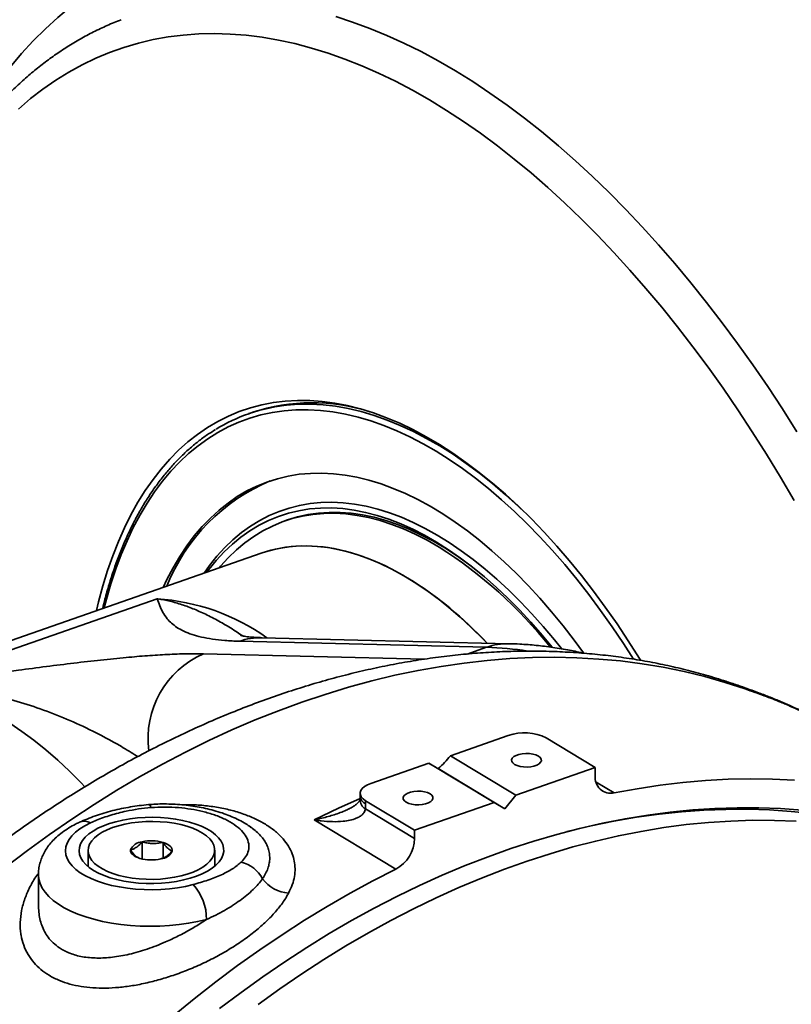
# Model space of a CAD drawing. Header units: millimetres. Extents: x -10540 to 6039, y -7467 to 6433.
# Tile 232 of 236: x 5879 to 5889, y -6873 to -6860. Entities that reach past the tile are written whole.
import ezdxf

# ---------------------------------------------------------------- set-up
doc = ezdxf.new("R2010")
doc.units = ezdxf.units.MM
doc.header["$LTSCALE"] = 8

msp = doc.modelspace()

# ---------------------------------------------------------------- linework, layer by layer
at = {"color": 7, "linetype": 'Continuous', "lineweight": 35}
for p, q in [((5882.281, -6865.366), (5882.233, -6865.382)), ((5882.746, -6866.792), (5882.71, -6866.805)), ((5882.394, -6867.233), (5875.973, -6869.469)), ((5877.66, -6869.005), (5881.015, -6867.837)), ((5885.385, -6868.479), (5882.109, -6868.399)), ((5882.205, -6868.365), (5882.214, -6868.371)), ((5885.682, -6868.432), (5882.406, -6868.352)), ((5885.126, -6868.569), (5885.385, -6868.479)), ((5881.629, -6868.566), (5884.556, -6868.637)), ((5885.673, -6869.649), (5884.906, -6869.916)), ((5886.827, -6870.071), (5886.177, -6869.679)), ((5884.905, -6869.917), (5884.906, -6869.916)), ((5884.906, -6869.916), (5885.773, -6870.438)), ((5884.618, -6870.016), (5883.852, -6870.283)), ((5884.618, -6870.016), (5885.485, -6870.538)), ((5884.618, -6870.016), (5884.619, -6870.016)), ((5884.743, -6870.088), (5885.629, -6870.622)), ((5885.773, -6870.438), (5886.827, -6870.071)), ((5886.827, -6870.18), (5886.827, -6870.071)), ((5886.839, -6870.266), (5887.079, -6870.41)), ((5883.708, -6870.415), (5883.709, -6870.456)), ((5885.629, -6870.622), (5885.773, -6870.438)), ((5883.781, -6870.554), (5883.779, -6870.621)), ((5883.779, -6870.621), (5884.431, -6871.014)), ((5883.781, -6870.513), (5884.431, -6870.905)), ((5883.781, -6870.513), (5883.781, -6870.554)), ((5884.431, -6870.905), (5885.485, -6870.538)), ((5885.485, -6870.538), (5885.629, -6870.622)), ((5884.183, -6871.419), (5883.1, -6870.766)), ((5882.256, -6870.864), (5882.263, -6870.868)), ((5884.431, -6871.014), (5884.431, -6870.905)), ((5880.818, -6871.285), (5880.817, -6871.058)), ((5881.095, -6871.274), (5881.094, -6871.065)), ((5880.1, -6871.175), (5880.101, -6871.388)), ((5880.787, -6871.277), (5880.821, -6871.285)), ((5881.781, -6871.379), (5881.78, -6871.167)), ((5879.442, -6871.499), (5879.444, -6871.919))]:
    msp.add_line(p, q, dxfattribs=at)
at = {"color": 7, "linetype": 'Continuous', "lineweight": 35, "flags": 128}
for points in [[(5878.184, -6862.262), (5878.281, -6862.052), (5878.398, -6861.819), (5878.521, -6861.595), (5878.649, -6861.38), (5878.783, -6861.174), (5878.923, -6860.977), (5879.068, -6860.789), (5879.218, -6860.61), (5879.373, -6860.441), (5879.534, -6860.282), (5879.699, -6860.133), (5879.869, -6859.993), (5880.044, -6859.864), (5880.223, -6859.744), (5880.406, -6859.635), (5880.594, -6859.536), (5880.786, -6859.448), (5880.981, -6859.37), (5881.181, -6859.303), (5881.384, -6859.246), (5881.59, -6859.2)], [(5883.385, -6860.12), (5883.609, -6860.193), (5883.835, -6860.276), (5884.061, -6860.369), (5884.288, -6860.472), (5884.516, -6860.584), (5884.744, -6860.707), (5884.973, -6860.84), (5885.202, -6860.982), (5885.43, -6861.134), (5885.658, -6861.295), (5885.886, -6861.466), (5886.113, -6861.645), (5886.339, -6861.834), (5886.564, -6862.031), (5886.787, -6862.237), (5887.01, -6862.452), (5887.23, -6862.675), (5887.449, -6862.906), (5887.666, -6863.145), (5887.881, -6863.392), (5888.093, -6863.647), (5888.303, -6863.909), (5888.511, -6864.178), (5888.715, -6864.453), (5888.916, -6864.736), (5889.115, -6865.025), (5889.31, -6865.321), (5889.501, -6865.622)], [(5889.465, -6866.533), (5889.283, -6866.224), (5889.098, -6865.921), (5888.909, -6865.624), (5888.717, -6865.332), (5888.521, -6865.047), (5888.322, -6864.768), (5888.121, -6864.496), (5887.916, -6864.231), (5887.709, -6863.973), (5887.499, -6863.723), (5887.287, -6863.48), (5887.072, -6863.245), (5886.856, -6863.018), (5886.638, -6862.799), (5886.419, -6862.588), (5886.198, -6862.386), (5885.976, -6862.193), (5885.752, -6862.009), (5885.528, -6861.833), (5885.304, -6861.667), (5885.079, -6861.51), (5884.853, -6861.363), (5884.628, -6861.225), (5884.402, -6861.097), (5884.177, -6860.978), (5883.953, -6860.87), (5883.729, -6860.771), (5883.506, -6860.683), (5883.283, -6860.605), (5883.063, -6860.537), (5882.843, -6860.479), (5882.625, -6860.431), (5882.409, -6860.394), (5882.195, -6860.368), (5881.983, -6860.351), (5881.774, -6860.345), (5881.567, -6860.35), (5881.362, -6860.365), (5881.161, -6860.39), (5880.962, -6860.426), (5880.767, -6860.472), (5880.575, -6860.529), (5880.386, -6860.595), (5880.202, -6860.672), (5880.021, -6860.76), (5879.843, -6860.857), (5879.671, -6860.964), (5879.502, -6861.081), (5879.338, -6861.208), (5879.178, -6861.345)], [(5880.211, -6867.993), (5880.239, -6867.877), (5880.295, -6867.666), (5880.358, -6867.462), (5880.427, -6867.266), (5880.502, -6867.077), (5880.582, -6866.896), (5880.669, -6866.723), (5880.761, -6866.558), (5880.859, -6866.402), (5880.962, -6866.255), (5881.07, -6866.117), (5881.183, -6865.988), (5881.301, -6865.868), (5881.424, -6865.758), (5881.552, -6865.657), (5881.684, -6865.567), (5881.82, -6865.486), (5881.961, -6865.415), (5882.105, -6865.355), (5882.253, -6865.304), (5882.404, -6865.264), (5882.558, -6865.235), (5882.716, -6865.216), (5882.876, -6865.207), (5883.039, -6865.209), (5883.205, -6865.221), (5883.372, -6865.243), (5883.542, -6865.276), (5883.713, -6865.32), (5883.885, -6865.373), (5884.059, -6865.437), (5884.233, -6865.511), (5884.409, -6865.595), (5884.585, -6865.689), (5884.761, -6865.793), (5884.937, -6865.906), (5885.112, -6866.029), (5885.288, -6866.161), (5885.462, -6866.302), (5885.636, -6866.452), (5885.808, -6866.611), (5885.979, -6866.779), (5886.148, -6866.954), (5886.315, -6867.138), (5886.48, -6867.33), (5886.643, -6867.529), (5886.803, -6867.735), (5886.96, -6867.948), (5887.115, -6868.168), (5887.265, -6868.394), (5887.413, -6868.626), (5887.428, -6868.651)], [(5882.696, -6865.275), (5882.731, -6865.27), (5882.89, -6865.258), (5883.052, -6865.257), (5883.216, -6865.266), (5883.383, -6865.285), (5883.551, -6865.315), (5883.721, -6865.355), (5883.893, -6865.406), (5884.065, -6865.467), (5884.239, -6865.538), (5884.414, -6865.619), (5884.589, -6865.71), (5884.765, -6865.811), (5884.94, -6865.922), (5885.116, -6866.042), (5885.291, -6866.171), (5885.465, -6866.31), (5885.638, -6866.458), (5885.81, -6866.614), (5885.887, -6866.688)], [(5887.333, -6868.637), (5887.2, -6868.43), (5887.051, -6868.207), (5886.898, -6867.99), (5886.741, -6867.781), (5886.583, -6867.578), (5886.421, -6867.382), (5886.257, -6867.194), (5886.092, -6867.014), (5885.924, -6866.842), (5885.754, -6866.678), (5885.584, -6866.523), (5885.412, -6866.376), (5885.239, -6866.239), (5885.065, -6866.11), (5884.891, -6865.991), (5884.717, -6865.881), (5884.543, -6865.781), (5884.369, -6865.69), (5884.196, -6865.61), (5884.023, -6865.539), (5883.852, -6865.479), (5883.681, -6865.429), (5883.513, -6865.389), (5883.346, -6865.359), (5883.181, -6865.34), (5883.018, -6865.331), (5882.857, -6865.333), (5882.699, -6865.345), (5882.544, -6865.367), (5882.393, -6865.4), (5882.244, -6865.443), (5882.099, -6865.496), (5881.958, -6865.559), (5881.82, -6865.633), (5881.687, -6865.716), (5881.558, -6865.809), (5881.433, -6865.912), (5881.313, -6866.025), (5881.198, -6866.147), (5881.088, -6866.278), (5880.983, -6866.419), (5880.883, -6866.568), (5880.789, -6866.726), (5880.7, -6866.892), (5880.617, -6867.067), (5880.539, -6867.249), (5880.468, -6867.439), (5880.402, -6867.637), (5880.343, -6867.842), (5880.313, -6867.957)], [(5886.672, -6868.554), (5886.548, -6868.386), (5886.399, -6868.194), (5886.247, -6868.008), (5886.093, -6867.83), (5885.936, -6867.661), (5885.778, -6867.499), (5885.618, -6867.345), (5885.457, -6867.2), (5885.294, -6867.064), (5885.131, -6866.937), (5884.967, -6866.819), (5884.803, -6866.71), (5884.639, -6866.611), (5884.475, -6866.522), (5884.311, -6866.442), (5884.148, -6866.373), (5883.986, -6866.314), (5883.825, -6866.265), (5883.666, -6866.226), (5883.508, -6866.197), (5883.353, -6866.179), (5883.199, -6866.172), (5883.048, -6866.174), (5882.9, -6866.187), (5882.754, -6866.211), (5882.612, -6866.245), (5882.473, -6866.289), (5882.338, -6866.344), (5882.207, -6866.408), (5882.079, -6866.483), (5881.956, -6866.568), (5881.837, -6866.662), (5881.723, -6866.766), (5881.614, -6866.88), (5881.509, -6867.003), (5881.41, -6867.135), (5881.316, -6867.275), (5881.227, -6867.425), (5881.144, -6867.583), (5881.096, -6867.685)], [(5886.377, -6868.496), (5886.285, -6868.381), (5886.136, -6868.204), (5885.986, -6868.036), (5885.833, -6867.875), (5885.679, -6867.722), (5885.523, -6867.578), (5885.366, -6867.443), (5885.208, -6867.316), (5885.049, -6867.199), (5884.89, -6867.091), (5884.731, -6866.993), (5884.572, -6866.904), (5884.413, -6866.825), (5884.255, -6866.756), (5884.098, -6866.697), (5883.942, -6866.649), (5883.787, -6866.611), (5883.634, -6866.583), (5883.483, -6866.565), (5883.334, -6866.558), (5883.188, -6866.561), (5883.045, -6866.575), (5882.904, -6866.599), (5882.767, -6866.634), (5882.633, -6866.679), (5882.503, -6866.734), (5882.376, -6866.799), (5882.254, -6866.875), (5882.136, -6866.96), (5882.022, -6867.055), (5881.913, -6867.159), (5881.809, -6867.273), (5881.71, -6867.396), (5881.639, -6867.495)], [(5886.254, -6868.476), (5886.122, -6868.317), (5885.972, -6868.146), (5885.821, -6867.983), (5885.667, -6867.828), (5885.512, -6867.682), (5885.356, -6867.545), (5885.198, -6867.416), (5885.04, -6867.297), (5884.882, -6867.187), (5884.723, -6867.086), (5884.564, -6866.995), (5884.406, -6866.914), (5884.248, -6866.843), (5884.091, -6866.783), (5883.935, -6866.732), (5883.781, -6866.692), (5883.628, -6866.662), (5883.477, -6866.642), (5883.328, -6866.633), (5883.182, -6866.634), (5883.038, -6866.646), (5882.897, -6866.669), (5882.76, -6866.701), (5882.626, -6866.744), (5882.495, -6866.798), (5882.369, -6866.861), (5882.246, -6866.935), (5882.128, -6867.019), (5882.014, -6867.112), (5881.905, -6867.215), (5881.801, -6867.328), (5881.701, -6867.45), (5881.677, -6867.482)], [(5881.841, -6867.425), (5881.858, -6867.405), (5881.96, -6867.292), (5882.068, -6867.189), (5882.181, -6867.095), (5882.298, -6867.01), (5882.419, -6866.936), (5882.544, -6866.872), (5882.674, -6866.818), (5882.807, -6866.774), (5882.943, -6866.741), (5883.082, -6866.718), (5883.225, -6866.705), (5883.37, -6866.703), (5883.518, -6866.712), (5883.667, -6866.731), (5883.819, -6866.76), (5883.972, -6866.8), (5884.127, -6866.85), (5884.283, -6866.91), (5884.44, -6866.98), (5884.597, -6867.061), (5884.755, -6867.151)], [(5885.184, -6867.405), (5885.146, -6867.376), (5884.988, -6867.264), (5884.831, -6867.162), (5884.673, -6867.07), (5884.515, -6866.987), (5884.358, -6866.914), (5884.202, -6866.851), (5884.047, -6866.799), (5883.893, -6866.756), (5883.741, -6866.724), (5883.591, -6866.703), (5883.443, -6866.692), (5883.297, -6866.691), (5883.154, -6866.701), (5883.014, -6866.721), (5882.876, -6866.752), (5882.746, -6866.792)], [(5885.392, -6868.425), (5885.336, -6868.367), (5885.187, -6868.22), (5885.037, -6868.081), (5884.885, -6867.951), (5884.733, -6867.83), (5884.58, -6867.718), (5884.427, -6867.615), (5884.273, -6867.522), (5884.12, -6867.439), (5883.967, -6867.365), (5883.815, -6867.302), (5883.664, -6867.248), (5883.514, -6867.205), (5883.365, -6867.172), (5883.219, -6867.15), (5883.074, -6867.138), (5882.932, -6867.136), (5882.793, -6867.145), (5882.656, -6867.164), (5882.522, -6867.193), (5882.394, -6867.233)], [(5884.341, -6867.562), (5884.188, -6867.475), (5884.035, -6867.397), (5883.883, -6867.329), (5883.731, -6867.271), (5883.581, -6867.223), (5883.432, -6867.186), (5883.285, -6867.159), (5883.14, -6867.142), (5882.997, -6867.136), (5882.856, -6867.139), (5882.718, -6867.154), (5882.584, -6867.178), (5882.452, -6867.213), (5882.394, -6867.233)], [(5888.816, -6869.032), (5888.55, -6868.945), (5888.281, -6868.868), (5888.007, -6868.802), (5887.729, -6868.745), (5887.447, -6868.698), (5887.162, -6868.661), (5886.874, -6868.635), (5886.582, -6868.618), (5886.288, -6868.612), (5885.992, -6868.616), (5885.692, -6868.629), (5885.391, -6868.653), (5885.088, -6868.688), (5884.783, -6868.732), (5884.477, -6868.786), (5884.17, -6868.85), (5883.862, -6868.925), (5883.553, -6869.009), (5883.244, -6869.103), (5882.934, -6869.206), (5882.625, -6869.32), (5882.316, -6869.443), (5882.007, -6869.575), (5881.7, -6869.717), (5881.393, -6869.868), (5881.087, -6870.028), (5880.784, -6870.197), (5880.481, -6870.375), (5880.181, -6870.562), (5879.883, -6870.758), (5879.588, -6870.962), (5879.295, -6871.174), (5879.006, -6871.394)], [(5880.058, -6870.328), (5880.008, -6870.276), (5879.854, -6870.121), (5879.698, -6869.975), (5879.541, -6869.838), (5879.382, -6869.711), (5879.223, -6869.594), (5879.064, -6869.487), (5878.904, -6869.39), (5878.745, -6869.304), (5878.586, -6869.228), (5878.428, -6869.163), (5878.271, -6869.109), (5878.115, -6869.066), (5877.962, -6869.035), (5877.81, -6869.014), (5877.66, -6869.005)], [(5888.816, -6869.032), (5888.743, -6868.994), (5888.706, -6868.98)], [(5889.354, -6869.235), (5889.264, -6869.19), (5889.261, -6869.189)], [(5885.756, -6870.032), (5885.789, -6870.047), (5885.83, -6870.059), (5885.875, -6870.065), (5885.922, -6870.067), (5885.97, -6870.063), (5886.013, -6870.054), (5886.052, -6870.041), (5886.082, -6870.024), (5886.102, -6870.004), (5886.112, -6869.983), (5886.11, -6869.961), (5886.096, -6869.94), (5886.072, -6869.921), (5886.039, -6869.906), (5885.999, -6869.894), (5885.954, -6869.888), (5885.906, -6869.886), (5885.859, -6869.89), (5885.815, -6869.899), (5885.777, -6869.912), (5885.747, -6869.929), (5885.726, -6869.949), (5885.717, -6869.97), (5885.719, -6869.992), (5885.732, -6870.013), (5885.756, -6870.032)], [(5889.469, -6870.24), (5889.178, -6870.226), (5888.885, -6870.222), (5888.589, -6870.228), (5888.29, -6870.245), (5887.99, -6870.271), (5887.688, -6870.308), (5887.384, -6870.354), (5887.079, -6870.41)], [(5883.852, -6870.283), (5883.805, -6870.302), (5883.766, -6870.325), (5883.737, -6870.35), (5883.718, -6870.378), (5883.709, -6870.406), (5883.711, -6870.435), (5883.724, -6870.463), (5883.748, -6870.489), (5883.781, -6870.513)], [(5883.1, -6870.766), (5883.42, -6870.612), (5883.708, -6870.483)], [(5884.319, -6870.532), (5884.352, -6870.548), (5884.392, -6870.559), (5884.437, -6870.566), (5884.485, -6870.568), (5884.532, -6870.564), (5884.576, -6870.555), (5884.614, -6870.542), (5884.644, -6870.525), (5884.665, -6870.505), (5884.674, -6870.484), (5884.672, -6870.462), (5884.659, -6870.441), (5884.635, -6870.422), (5884.602, -6870.406), (5884.561, -6870.395), (5884.516, -6870.388), (5884.468, -6870.387), (5884.421, -6870.39), (5884.377, -6870.399), (5884.339, -6870.412), (5884.309, -6870.43), (5884.289, -6870.449), (5884.279, -6870.471), (5884.281, -6870.493), (5884.295, -6870.513), (5884.319, -6870.532)], [(5880.906, -6870.565), (5880.91, -6870.566), (5880.918, -6870.572), (5880.926, -6870.585), (5880.934, -6870.603)], [(5881.844, -6873.268), (5882.129, -6873.053), (5882.417, -6872.846), (5882.708, -6872.647), (5883.001, -6872.457), (5883.296, -6872.275), (5883.594, -6872.102), (5883.893, -6871.938), (5884.193, -6871.783), (5884.495, -6871.637), (5884.797, -6871.501), (5885.1, -6871.373), (5885.404, -6871.256), (5885.708, -6871.147), (5886.012, -6871.049), (5886.316, -6870.96), (5886.619, -6870.881), (5886.921, -6870.811), (5887.223, -6870.752), (5887.523, -6870.703), (5887.822, -6870.663), (5888.119, -6870.634), (5888.414, -6870.615), (5888.707, -6870.606), (5888.997, -6870.606), (5889.285, -6870.617), (5889.57, -6870.639)], [(5892.116, -6871.419), (5892.068, -6871.395), (5891.824, -6871.277), (5891.575, -6871.168), (5891.321, -6871.069), (5891.062, -6870.98), (5890.799, -6870.901), (5890.531, -6870.832), (5890.26, -6870.772), (5889.984, -6870.723), (5889.706, -6870.684), (5889.424, -6870.655), (5889.138, -6870.636), (5888.85, -6870.627), (5888.56, -6870.628), (5888.266, -6870.639), (5887.971, -6870.66), (5887.674, -6870.692), (5887.375, -6870.733), (5887.075, -6870.785), (5886.773, -6870.846), (5886.471, -6870.918), (5886.45, -6870.923)], [(5880.173, -6871.438), (5880.239, -6871.474), (5880.313, -6871.506), (5880.394, -6871.534), (5880.481, -6871.558), (5880.573, -6871.578), (5880.669, -6871.593), (5880.769, -6871.604), (5880.87, -6871.609), (5880.972, -6871.61), (5881.074, -6871.605), (5881.174, -6871.596), (5881.272, -6871.582), (5881.366, -6871.563), (5881.455, -6871.54), (5881.538, -6871.512), (5881.614, -6871.481), (5881.683, -6871.446), (5881.744, -6871.408), (5881.795, -6871.368), (5881.837, -6871.325), (5881.868, -6871.28), (5881.889, -6871.234), (5881.899, -6871.188), (5881.898, -6871.141), (5881.887, -6871.095), (5881.865, -6871.049), (5881.832, -6871.005), (5881.789, -6870.963), (5881.736, -6870.923), (5881.675, -6870.886), (5881.605, -6870.852), (5881.528, -6870.822), (5881.444, -6870.796), (5881.354, -6870.774), (5881.26, -6870.756), (5881.162, -6870.743), (5881.061, -6870.735), (5880.959, -6870.732), (5880.857, -6870.734), (5880.756, -6870.741), (5880.657, -6870.753), (5880.561, -6870.77), (5880.469, -6870.791), (5880.383, -6870.816), (5880.303, -6870.845), (5880.23, -6870.878), (5880.166, -6870.915), (5880.11, -6870.954), (5880.063, -6870.996), (5880.027, -6871.04), (5880, -6871.085), (5879.985, -6871.131), (5879.98, -6871.178), (5879.986, -6871.224), (5880.003, -6871.27), (5880.031, -6871.315), (5880.069, -6871.359), (5880.116, -6871.4), (5880.173, -6871.438)], [(5880.134, -6870.806), (5880.059, -6870.844), (5879.992, -6870.886), (5879.934, -6870.93), (5879.886, -6870.977), (5879.848, -6871.025), (5879.821, -6871.075), (5879.805, -6871.126), (5879.8, -6871.178), (5879.806, -6871.229), (5879.823, -6871.28), (5879.851, -6871.329), (5879.89, -6871.378), (5879.938, -6871.424), (5879.997, -6871.467), (5880.065, -6871.508), (5880.141, -6871.546), (5880.225, -6871.58), (5880.316, -6871.61), (5880.413, -6871.635), (5880.515, -6871.656), (5880.622, -6871.673), (5880.731, -6871.684), (5880.843, -6871.691), (5880.955, -6871.692), (5881.067, -6871.688), (5881.178, -6871.68), (5881.287, -6871.666), (5881.392, -6871.648), (5881.493, -6871.625)], [(5880.187, -6871.345), (5880.235, -6871.382), (5880.292, -6871.418), (5880.357, -6871.45), (5880.429, -6871.478), (5880.509, -6871.502), (5880.594, -6871.522), (5880.683, -6871.538), (5880.776, -6871.548), (5880.871, -6871.554), (5880.967, -6871.555), (5881.062, -6871.551), (5881.156, -6871.541), (5881.247, -6871.527), (5881.334, -6871.509), (5881.416, -6871.486), (5881.492, -6871.458), (5881.561, -6871.427), (5881.621, -6871.393), (5881.673, -6871.356), (5881.715, -6871.316), (5881.747, -6871.275), (5881.768, -6871.232), (5881.779, -6871.189), (5881.779, -6871.145), (5881.767, -6871.101), (5881.745, -6871.059), (5881.713, -6871.018), (5881.67, -6870.978), (5881.618, -6870.942), (5881.557, -6870.908), (5881.488, -6870.878), (5881.412, -6870.852), (5881.33, -6870.83), (5881.242, -6870.812), (5881.151, -6870.799), (5881.057, -6870.791), (5880.961, -6870.787), (5880.866, -6870.789), (5880.771, -6870.796), (5880.678, -6870.807), (5880.589, -6870.824), (5880.504, -6870.845), (5880.425, -6870.87), (5880.353, -6870.899), (5880.288, -6870.932), (5880.232, -6870.967), (5880.185, -6871.006), (5880.148, -6871.046), (5880.121, -6871.089), (5880.105, -6871.132), (5880.1, -6871.176), (5880.106, -6871.219), (5880.123, -6871.262), (5880.15, -6871.304), (5880.187, -6871.345)], [(5889.491, -6870.785), (5889.204, -6870.774), (5888.915, -6870.773), (5888.623, -6870.782), (5888.328, -6870.801), (5888.032, -6870.83), (5887.734, -6870.87), (5887.435, -6870.919), (5887.134, -6870.978), (5886.833, -6871.047), (5886.531, -6871.126), (5886.228, -6871.215), (5885.925, -6871.313), (5885.622, -6871.421), (5885.319, -6871.538), (5885.016, -6871.665), (5884.715, -6871.801), (5884.414, -6871.947), (5884.115, -6872.102), (5883.817, -6872.265), (5883.52, -6872.438), (5883.226, -6872.619), (5882.933, -6872.808), (5882.644, -6873.006), (5882.356, -6873.213)], [(5881.217, -6871.178), (5881.217, -6871.162), (5881.212, -6871.145), (5881.202, -6871.129), (5881.188, -6871.114), (5881.17, -6871.1), (5881.148, -6871.087), (5881.122, -6871.075), (5881.094, -6871.065)], [(5880.664, -6871.164), (5880.664, -6871.181), (5880.668, -6871.197), (5880.678, -6871.213), (5880.692, -6871.228), (5880.71, -6871.243), (5880.732, -6871.256), (5880.758, -6871.267), (5880.787, -6871.277)], [(5884.183, -6871.419), (5883.878, -6871.575), (5883.574, -6871.74), (5883.272, -6871.915), (5882.971, -6872.098), (5882.673, -6872.29), (5882.377, -6872.49), (5882.084, -6872.698), (5881.794, -6872.915), (5881.506, -6873.139), (5881.222, -6873.372), (5880.942, -6873.612), (5880.665, -6873.86), (5880.392, -6874.114), (5880.124, -6874.376), (5879.859, -6874.645), (5879.599, -6874.92), (5879.344, -6875.202), (5879.094, -6875.489)], [(5881.67, -6872.088), (5881.553, -6872.115), (5881.432, -6872.137), (5881.308, -6872.155), (5881.18, -6872.167), (5881.051, -6872.175), (5880.921, -6872.177), (5880.791, -6872.174), (5880.662, -6872.166), (5880.535, -6872.153), (5880.412, -6872.135), (5880.292, -6872.112), (5880.178, -6872.084), (5880.069, -6872.052), (5879.966, -6872.016), (5879.871, -6871.976), (5879.784, -6871.932), (5879.706, -6871.885), (5879.637, -6871.834), (5879.578, -6871.782), (5879.529, -6871.727), (5879.49, -6871.67), (5879.463, -6871.612), (5879.447, -6871.553), (5879.442, -6871.499)]]:
    msp.add_lwpolyline(points, dxfattribs=at)
at = {"color": 7, "linetype": 'Continuous', "lineweight": 35}
for centre, radius, start, end in [((5882.972, -6867.503), 2.245, 97.0471, 121.5345), ((5883.072, -6867.765), 2.526, 72.3457, 108.2421), ((5883.494, -6868.61), 2.532, 112.7085, 158.1594), ((5881.59, -6872.15), 5.917, 38.4059, 57.6598), ((5881.672, -6871.884), 5.08, 42.9168, 58.2944), ((5880.832, -6870.666), 2.835, 54.6515, 86.3091), ((5882.386, -6869.19), 0.838, 88.6628, 109.3501), ((5885.663, -6869.27), 0.838, 88.6605, 109.3501), ((5885.277, -6872.653), 4.175, 80.9869, 88.518), ((5882.118, -6869.686), 1.222, 113.5652, 187.7368), ((5885.888, -6870.277), 0.664, 64.199, 108.8915), ((5887.036, -6870.204), 0.211, 173.4005, 281.5537), ((5883.858, -6870.493), 0.151, 181.2456, 238.2613), ((5883.831, -6870.441), 0.123, 186.7342, 246.039), ((5880.053, -6870.961), 0.176, 62.3092, 112.4847), ((5883.961, -6871.004), 0.47, 298.1693, 358.7537), ((5880.827, -6871.237), 0.179, 93.3279, 155.951), ((5880.942, -6871.61), 0.566, 74.4124, 102.7037), ((5880.939, -6870.732), 0.566, 254.4124, 282.7037), ((5881.053, -6871.105), 0.179, 273.3279, 335.951), ((5882.031, -6871.744), 0.43, 27.2741, 76.4176), ((5882.791, -6871.271), 0.467, 216.1671, 266.1284), ((5881.004, -6872.076), 0.666, 358.9696, 42.6852)]:
    msp.add_arc(centre, radius, start, end, dxfattribs=at)
for points, knots in [([(5880.538, -6860.163), (5880.507, -6860.175), (5880.414, -6860.21), (5880.263, -6860.279), (5880.084, -6860.368), (5879.91, -6860.467), (5879.739, -6860.575), (5879.573, -6860.691), (5879.41, -6860.817), (5879.251, -6860.951), (5879.097, -6861.094), (5878.946, -6861.246), (5878.801, -6861.406), (5878.66, -6861.574), (5878.523, -6861.751), (5878.392, -6861.936), (5878.265, -6862.129), (5878.144, -6862.33), (5878.028, -6862.538), (5877.917, -6862.754), (5877.811, -6862.978), (5877.711, -6863.209), (5877.617, -6863.446), (5877.528, -6863.691), (5877.445, -6863.942), (5877.367, -6864.199), (5877.295, -6864.462), (5877.23, -6864.732), (5877.169, -6865.007), (5877.115, -6865.288), (5877.067, -6865.574), (5877.025, -6865.865), (5876.989, -6866.161), (5876.958, -6866.462), (5876.934, -6866.767), (5876.916, -6867.058), (5876.909, -6867.249), (5876.906, -6867.336)], [0, 0, 0, 0, 0.0142466, 0.0426742, 0.0711149, 0.0995825, 0.1280895, 0.1566472, 0.1852647, 0.2139493, 0.242706, 0.2715375, 0.3004446, 0.3294257, 0.3584781, 0.3875973, 0.4167778, 0.4460136, 0.4752983, 0.5046251, 0.5339878, 0.56338, 0.5927961, 0.6222308, 0.6516794, 0.6811378, 0.7106025, 0.7400704, 0.7695385, 0.7990046, 0.828467, 0.8579245, 0.8873761, 0.916821, 0.9462589, 0.9756892, 1, 1, 1, 1]), ([(5881.79, -6865.594), (5881.759, -6865.613), (5881.686, -6865.657), (5881.575, -6865.739), (5881.455, -6865.837), (5881.339, -6865.944), (5881.227, -6866.059), (5881.12, -6866.183), (5881.018, -6866.315), (5880.92, -6866.455), (5880.827, -6866.603), (5880.739, -6866.758), (5880.657, -6866.922), (5880.579, -6867.092), (5880.507, -6867.27), (5880.44, -6867.454), (5880.379, -6867.645), (5880.33, -6867.815), (5880.304, -6867.923), (5880.294, -6867.964)], [0, 0, 0, 0, 0.042853, 0.10388, 0.164961, 0.226102, 0.287307, 0.348575, 0.409904, 0.471288, 0.532721, 0.594195, 0.655704, 0.71724, 0.778796, 0.840368, 0.901951, 0.96354, 1, 1, 1, 1]), ([(5882.109, -6868.399), (5882.042, -6868.397), (5881.91, -6868.391), (5881.744, -6868.372), (5881.6, -6868.345), (5881.473, -6868.31), (5881.365, -6868.267), (5881.276, -6868.216), (5881.205, -6868.161), (5881.142, -6868.095), (5881.091, -6868.017), (5881.049, -6867.928), (5881.026, -6867.868), (5881.015, -6867.837), (5881.015, -6867.837)], [0, 0, 0, 0, 0.075092, 0.150207, 0.227206, 0.304221, 0.390163, 0.476213, 0.562328, 0.648358, 0.765224, 0.882125, 0.999028, 1, 1, 1, 1]), ([(5881.015, -6867.837), (5881.015, -6867.837), (5881.019, -6867.838), (5881.036, -6867.84), (5881.104, -6867.851), (5881.224, -6867.876), (5881.387, -6867.926), (5881.554, -6867.992), (5881.724, -6868.072), (5881.899, -6868.168), (5882.041, -6868.254), (5882.127, -6868.313), (5882.151, -6868.329)], [0, 0, 0, 0, 0.00216, 0.009956, 0.04704, 0.194747, 0.342518, 0.49029, 0.639154, 0.78802, 0.939954, 1, 1, 1, 1]), ([(5882.407, -6868.352), (5882.393, -6868.352), (5882.356, -6868.351), (5882.304, -6868.348), (5882.252, -6868.344), (5882.208, -6868.339), (5882.174, -6868.334), (5882.148, -6868.329), (5882.132, -6868.325), (5882.124, -6868.323), (5882.125, -6868.323), (5882.126, -6868.323)], [0, 0, 0, 0, 0.0722366, 0.1924234, 0.3150909, 0.4400071, 0.563969, 0.6908508, 0.8199014, 0.9513908, 1, 1, 1, 1]), ([(5888.706, -6868.98), (5888.657, -6868.963), (5888.521, -6868.917), (5888.295, -6868.848), (5888.028, -6868.776), (5887.757, -6868.714), (5887.484, -6868.66), (5887.206, -6868.616), (5886.926, -6868.58), (5886.643, -6868.554), (5886.357, -6868.537), (5886.069, -6868.529), (5885.779, -6868.53), (5885.486, -6868.541), (5885.192, -6868.561), (5884.896, -6868.59), (5884.598, -6868.629), (5884.3, -6868.677), (5884, -6868.734), (5883.7, -6868.8), (5883.399, -6868.876), (5883.098, -6868.96), (5882.797, -6869.054), (5882.496, -6869.156), (5882.195, -6869.268), (5881.895, -6869.388), (5881.596, -6869.517), (5881.298, -6869.654), (5881.002, -6869.8), (5880.707, -6869.954), (5880.413, -6870.117), (5880.122, -6870.287), (5879.833, -6870.466), (5879.546, -6870.652), (5879.262, -6870.846), (5878.98, -6871.048), (5878.766, -6871.208), (5878.646, -6871.302), (5878.617, -6871.323)], [0, 0, 0, 0, 0.015974, 0.043964, 0.07198, 0.100037, 0.128139, 0.156291, 0.184496, 0.212754, 0.241068, 0.269438, 0.297865, 0.326348, 0.354885, 0.383475, 0.412117, 0.440806, 0.469542, 0.49832, 0.527137, 0.55599, 0.584876, 0.613792, 0.642733, 0.671698, 0.700682, 0.729683, 0.758699, 0.787726, 0.816763, 0.845808, 0.874858, 0.903912, 0.932969, 0.962027, 0.991085, 1, 1, 1, 1]), ([(5886.68, -6868.559), (5886.616, -6868.545), (5886.477, -6868.514), (5886.265, -6868.48), (5886.045, -6868.453), (5885.851, -6868.437), (5885.73, -6868.433), (5885.682, -6868.432)], [0, 0, 0, 0, 0.194679, 0.416626, 0.636824, 0.855275, 1, 1, 1, 1]), ([(5877.66, -6869.005), (5877.662, -6869.005), (5877.833, -6868.979), (5878.173, -6868.928), (5878.678, -6868.854), (5879.137, -6868.789), (5879.549, -6868.734), (5879.914, -6868.688), (5880.269, -6868.648), (5880.594, -6868.615), (5880.89, -6868.59), (5881.157, -6868.574), (5881.409, -6868.564), (5881.556, -6868.565), (5881.629, -6868.566)], [0, 0, 0, 0, 0.000972, 0.116164, 0.231353, 0.346512, 0.433825, 0.521226, 0.608559, 0.69578, 0.771023, 0.846252, 0.923139, 1, 1, 1, 1]), ([(5880.758, -6869.929), (5880.753, -6869.926), (5880.684, -6869.879), (5880.473, -6869.753), (5880.149, -6869.578), (5879.773, -6869.409), (5879.423, -6869.276), (5879.068, -6869.166), (5878.71, -6869.082), (5878.35, -6869.026), (5878.027, -6869.001), (5877.804, -6869), (5877.694, -6869.004), (5877.667, -6869.005), (5877.662, -6869.005), (5877.66, -6869.005)], [0, 0, 0, 0, 0.004677, 0.075006, 0.216294, 0.327299, 0.438362, 0.549348, 0.663135, 0.777012, 0.890786, 0.97362, 0.994416, 0.998789, 1, 1, 1, 1]), ([(5889.261, -6869.189), (5889.223, -6869.174), (5889.137, -6869.138), (5889.008, -6869.089), (5888.874, -6869.04), (5888.776, -6869.004), (5888.719, -6868.985), (5888.705, -6868.98)], [0, 0, 0, 0, 0.2166612, 0.4886655, 0.7263225, 0.9321226, 1, 1, 1, 1]), ([(5889.354, -6869.235), (5889.332, -6869.226), (5889.241, -6869.188), (5889.108, -6869.136), (5888.947, -6869.078), (5888.86, -6869.047), (5888.816, -6869.032)], [0, 0, 0, 0, 0.132917, 0.56487, 0.782148, 1, 1, 1, 1]), ([(5889.745, -6869.417), (5889.733, -6869.411), (5889.694, -6869.389), (5889.619, -6869.351), (5889.518, -6869.302), (5889.405, -6869.251), (5889.319, -6869.213), (5889.268, -6869.192), (5889.261, -6869.189)], [0, 0, 0, 0, 0.08536, 0.293924, 0.516232, 0.731705, 0.962116, 1, 1, 1, 1]), ([(5889.779, -6869.437), (5889.752, -6869.422), (5889.698, -6869.393), (5889.596, -6869.343), (5889.482, -6869.29), (5889.397, -6869.253), (5889.354, -6869.235)], [0, 0, 0, 0, 0.247273, 0.495794, 0.74748, 1, 1, 1, 1]), ([(5884.905, -6869.917), (5884.88, -6869.947), (5884.831, -6870.008), (5884.772, -6870.061), (5884.743, -6870.088)], [0, 0, 0, 0, 0.494916, 1, 1, 1, 1]), ([(5884.743, -6870.088), (5884.725, -6870.078), (5884.69, -6870.057), (5884.643, -6870.03), (5884.619, -6870.016)], [0, 0, 0, 0, 0.494701, 1, 1, 1, 1]), ([(5883.707, -6870.496), (5883.707, -6870.496), (5883.707, -6870.497), (5883.707, -6870.499), (5883.704, -6870.508), (5883.694, -6870.524), (5883.676, -6870.544), (5883.649, -6870.568), (5883.612, -6870.594), (5883.578, -6870.614), (5883.555, -6870.623), (5883.55, -6870.626)], [0, 0, 0, 0, 0.008335, 0.137464, 0.258149, 0.375144, 0.504415, 0.638565, 0.785992, 0.953169, 1, 1, 1, 1]), ([(5883.708, -6870.455), (5883.708, -6870.467), (5883.708, -6870.481), (5883.707, -6870.493), (5883.707, -6870.496)], [0, 0, 0, 0, 0.8053151, 1, 1, 1, 1]), ([(5880.906, -6870.565), (5880.904, -6870.565), (5880.861, -6870.568), (5880.779, -6870.578), (5880.66, -6870.595), (5880.542, -6870.617), (5880.425, -6870.644), (5880.309, -6870.676), (5880.195, -6870.713), (5880.087, -6870.754), (5880.019, -6870.784), (5879.986, -6870.799)], [0, 0, 0, 0, 0.006297, 0.123571, 0.242885, 0.362972, 0.486167, 0.61267, 0.742414, 0.874853, 1, 1, 1, 1]), ([(5880.934, -6870.603), (5880.878, -6870.609), (5880.766, -6870.621), (5880.586, -6870.654), (5880.397, -6870.703), (5880.243, -6870.757), (5880.16, -6870.794), (5880.134, -6870.806)], [0, 0, 0, 0, 0.1845386, 0.3722481, 0.6260003, 0.885663, 1, 1, 1, 1]), ([(5882.257, -6870.863), (5882.236, -6870.848), (5882.187, -6870.814), (5882.103, -6870.768), (5882.007, -6870.724), (5881.905, -6870.684), (5881.798, -6870.65), (5881.687, -6870.621), (5881.575, -6870.597), (5881.46, -6870.579), (5881.345, -6870.566), (5881.228, -6870.558), (5881.112, -6870.555), (5881.004, -6870.557), (5880.936, -6870.563), (5880.906, -6870.565)], [0, 0, 0, 0, 0.065008, 0.145483, 0.2284, 0.311643, 0.394078, 0.475269, 0.555044, 0.63332, 0.710658, 0.788321, 0.864805, 0.940011, 1, 1, 1, 1]), ([(5882.132, -6871.326), (5882.153, -6871.304), (5882.199, -6871.254), (5882.232, -6871.172), (5882.236, -6871.082), (5882.203, -6870.993), (5882.139, -6870.907), (5882.043, -6870.828), (5881.923, -6870.759), (5881.781, -6870.7), (5881.628, -6870.655), (5881.466, -6870.623), (5881.297, -6870.602), (5881.117, -6870.593), (5880.995, -6870.6), (5880.934, -6870.603)], [0, 0, 0, 0, 0.064447, 0.144753, 0.225104, 0.307113, 0.389138, 0.470298, 0.55146, 0.629299, 0.707131, 0.777595, 0.848043, 0.924052, 1, 1, 1, 1]), ([(5881.35, -6870.568), (5881.387, -6870.567), (5881.493, -6870.564), (5881.662, -6870.577), (5881.854, -6870.605), (5882.036, -6870.647), (5882.203, -6870.702), (5882.354, -6870.768), (5882.487, -6870.844), (5882.599, -6870.928), (5882.69, -6871.019), (5882.761, -6871.114), (5882.81, -6871.212), (5882.838, -6871.312), (5882.848, -6871.413), (5882.84, -6871.517), (5882.813, -6871.626), (5882.777, -6871.7), (5882.76, -6871.737)], [0, 0, 0, 0, 0.036531, 0.103535, 0.172554, 0.241806, 0.310847, 0.378821, 0.446994, 0.514969, 0.578984, 0.643167, 0.70717, 0.764951, 0.82287, 0.880628, 0.940321, 1, 1, 1, 1]), ([(5883.779, -6870.621), (5883.777, -6870.63), (5883.773, -6870.649), (5883.761, -6870.669), (5883.75, -6870.684), (5883.732, -6870.703), (5883.702, -6870.725), (5883.647, -6870.752), (5883.574, -6870.774), (5883.468, -6870.79), (5883.34, -6870.793), (5883.227, -6870.784), (5883.147, -6870.774), (5883.116, -6870.769), (5883.1, -6870.766), (5883.1, -6870.766)], [0, 0, 0, 0, 0.039079, 0.079535, 0.101332, 0.123246, 0.193354, 0.265169, 0.387318, 0.511645, 0.696873, 0.8844, 0.941141, 0.997925, 1, 1, 1, 1]), ([(5883.1, -6870.766), (5883.101, -6870.766), (5883.135, -6870.759), (5883.224, -6870.74), (5883.365, -6870.7), (5883.482, -6870.659), (5883.541, -6870.63), (5883.55, -6870.625)], [0, 0, 0, 0, 0.003972, 0.222071, 0.579373, 0.936386, 1, 1, 1, 1]), ([(5879.985, -6870.799), (5879.969, -6870.807), (5879.919, -6870.83), (5879.842, -6870.874), (5879.756, -6870.931), (5879.682, -6870.992), (5879.619, -6871.055), (5879.567, -6871.119), (5879.525, -6871.185), (5879.491, -6871.253), (5879.465, -6871.325), (5879.448, -6871.4), (5879.441, -6871.46), (5879.442, -6871.493), (5879.443, -6871.5)], [0, 0, 0, 0, 0.056075, 0.16379, 0.272521, 0.380513, 0.473356, 0.562074, 0.647073, 0.729058, 0.808805, 0.89455, 0.97801, 1, 1, 1, 1]), ([(5882.263, -6870.868), (5882.27, -6870.872), (5882.302, -6870.892), (5882.347, -6870.934), (5882.402, -6870.99), (5882.445, -6871.05), (5882.478, -6871.112), (5882.5, -6871.177), (5882.51, -6871.243), (5882.509, -6871.31), (5882.497, -6871.376), (5882.473, -6871.445), (5882.444, -6871.502), (5882.421, -6871.536), (5882.414, -6871.547)], [0, 0, 0, 0, 0.022782, 0.117188, 0.212282, 0.304684, 0.397746, 0.49294, 0.588893, 0.678654, 0.769103, 0.861852, 0.955458, 1, 1, 1, 1]), ([(5880.817, -6871.058), (5880.804, -6871.073), (5880.777, -6871.103), (5880.737, -6871.134), (5880.699, -6871.155), (5880.675, -6871.161), (5880.664, -6871.164)], [0, 0, 0, 0, 0.2645767, 0.5348892, 0.7653129, 1, 1, 1, 1]), ([(5881.094, -6871.065), (5881.07, -6871.07), (5881.021, -6871.08), (5880.949, -6871.082), (5880.881, -6871.074), (5880.838, -6871.064), (5880.817, -6871.058)], [0, 0, 0, 0, 0.264577, 0.534889, 0.765313, 1, 1, 1, 1]), ([(5881.217, -6871.178), (5881.202, -6871.172), (5881.178, -6871.162), (5881.142, -6871.129), (5881.115, -6871.097), (5881.099, -6871.074), (5881.094, -6871.065)], [0, 0, 0, 0, 0.353432, 0.601365, 0.855966, 1, 1, 1, 1]), ([(5880.664, -6871.164), (5880.669, -6871.173), (5880.685, -6871.196), (5880.712, -6871.228), (5880.748, -6871.261), (5880.772, -6871.271), (5880.787, -6871.277)], [0, 0, 0, 0, 0.144035, 0.392244, 0.646567, 1, 1, 1, 1]), ([(5881.063, -6871.284), (5881.077, -6871.28), (5881.104, -6871.273), (5881.143, -6871.249), (5881.182, -6871.217), (5881.205, -6871.191), (5881.217, -6871.178)], [0, 0, 0, 0, 0.264577, 0.534889, 0.765313, 1, 1, 1, 1]), ([(5881.493, -6871.625), (5881.56, -6871.606), (5881.695, -6871.568), (5881.87, -6871.497), (5882.023, -6871.417), (5882.096, -6871.357), (5882.132, -6871.326)], [0, 0, 0, 0, 0.2530221, 0.5109479, 0.7522078, 1, 1, 1, 1]), ([(5882.76, -6871.737), (5882.75, -6871.754), (5882.717, -6871.815), (5882.643, -6871.92), (5882.53, -6872.05), (5882.395, -6872.179), (5882.239, -6872.305), (5882.066, -6872.426), (5881.881, -6872.538), (5881.686, -6872.641), (5881.485, -6872.732), (5881.282, -6872.811), (5881.081, -6872.876), (5880.884, -6872.928), (5880.692, -6872.966), (5880.508, -6872.989), (5880.333, -6872.999), (5880.164, -6872.995), (5880.005, -6872.977), (5879.857, -6872.945), (5879.714, -6872.896), (5879.585, -6872.832), (5879.472, -6872.752), (5879.378, -6872.659), (5879.3, -6872.551), (5879.243, -6872.428), (5879.218, -6872.335), (5879.202, -6872.235), (5879.197, -6872.128), (5879.215, -6871.97), (5879.258, -6871.812), (5879.327, -6871.656), (5879.389, -6871.543), (5879.435, -6871.484), (5879.442, -6871.474)], [0, 0, 0, 0, 0.01342, 0.048545, 0.0838, 0.11893, 0.154879, 0.190959, 0.226916, 0.261997, 0.29719, 0.332275, 0.365037, 0.397888, 0.430646, 0.461186, 0.491805, 0.522337, 0.5523, 0.582346, 0.612302, 0.646465, 0.677135, 0.707807, 0.741296, 0.774908, 0.808409, 0.812472, 0.848829, 0.885321, 0.921689, 0.957318, 0.993062, 1, 1, 1, 1]), ([(5882.414, -6871.547), (5882.395, -6871.571), (5882.359, -6871.62), (5882.289, -6871.692), (5882.209, -6871.764), (5882.118, -6871.834), (5882.019, -6871.902), (5881.91, -6871.967), (5881.795, -6872.03), (5881.711, -6872.068), (5881.67, -6872.088)], [0, 0, 0, 0, 0.1215504, 0.2431065, 0.3685105, 0.4939219, 0.6187259, 0.743537, 0.8717651, 1, 1, 1, 1]), ([(5879.444, -6871.917), (5879.445, -6871.949), (5879.447, -6872.012), (5879.464, -6872.101), (5879.492, -6872.187), (5879.532, -6872.268), (5879.586, -6872.346), (5879.657, -6872.419), (5879.731, -6872.472), (5879.8, -6872.51), (5879.889, -6872.549), (5880.025, -6872.586), (5880.216, -6872.603), (5880.425, -6872.591), (5880.649, -6872.551), (5880.886, -6872.483), (5881.105, -6872.398), (5881.298, -6872.307), (5881.463, -6872.218), (5881.586, -6872.143), (5881.653, -6872.099), (5881.67, -6872.088)], [0, 0, 0, 0, 0.041442, 0.082285, 0.123123, 0.165467, 0.207806, 0.255665, 0.304214, 0.330989, 0.357886, 0.427868, 0.499948, 0.57262, 0.647147, 0.726506, 0.807786, 0.865677, 0.923733, 0.981623, 1, 1, 1, 1])]:
    msp.add_open_spline(points, degree=3, knots=knots, dxfattribs=at)

doc.saveas('drawing.dxf')
